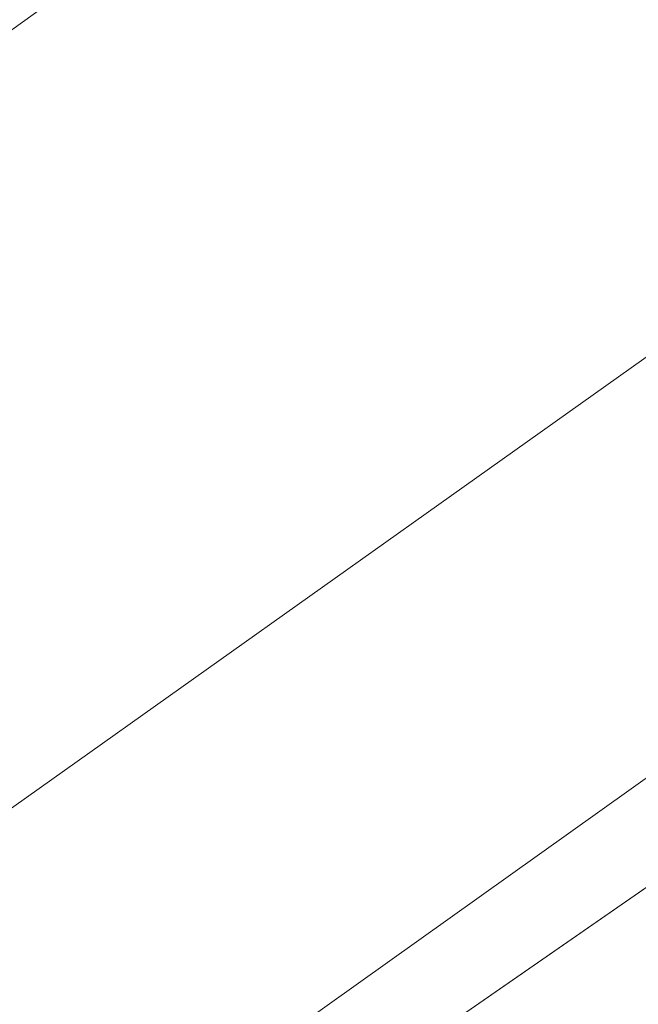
# Model space of a CAD drawing. Header units: metres. Extents: x 148425 to 149111, y 486065 to 486671.
# Tile 23 of 81: x 148581 to 148603, y 486322 to 486356. Entities that reach past the tile are written whole.
import ezdxf

# ---------------------------------------------------------------- set-up
doc = ezdxf.new("R2010")
doc.units = ezdxf.units.M
doc.header["$MEASUREMENT"] = 0
doc.layers.add('TOP-L-topo objecten vlak', color=7, linetype='Continuous', lineweight=0)
doc.layers.add('WVB-alg-onderhoek', color=7, linetype='Continuous', lineweight=30)

msp = doc.modelspace()

# ---------------------------------------------------------------- linework, layer by layer
at = {"layer": 'TOP-L-topo objecten vlak', "color": 7, "linetype": 'Continuous', "lineweight": 0}
for p, q in [((148872.206, 486521.489), (148549.212, 486291.372)), ((148610.458, 486331.053), (148550.883, 486289.749))]:
    msp.add_line(p, q, dxfattribs=at)
at = {"layer": 'TOP-L-topo objecten vlak', "color": 7, "linetype": 'Continuous', "lineweight": 0, "flags": 128}
for points in [[(148895.303, 486551.797), (148691.715, 486408.452), (148606.833, 486347.079), (148572.297, 486322.53), (148559.398, 486312.752), (148556.486, 486314.416), (148554.142, 486315.531)], [(148541.16, 486278.34), (148550.883, 486289.749), (148610.458, 486331.053), (148615.874, 486333.25), (148640.759, 486352.144), (148668.716, 486372.503), (148681.452, 486382.17), (148692.284, 486388.321), (148715.996, 486406.483), (148745.418, 486428.014), (148774.254, 486446.762), (148848.613, 486499.344), (148853.882, 486502.712), (148869.983, 486515.309), (148903.875, 486539.654)], [(148595.939, 486369.446), (148597.471, 486367.675), (148573.753, 486350.616)]]:
    msp.add_lwpolyline(points, dxfattribs=at)
at = {"layer": 'WVB-alg-onderhoek', "lineweight": 40, "ltscale": 500}
msp.add_3dface([(148601.941, 486074.385), (149104.348, 486429.086), (148938.821, 486663.542), (148436.414, 486308.842)], dxfattribs=at)

doc.saveas('drawing.dxf')
